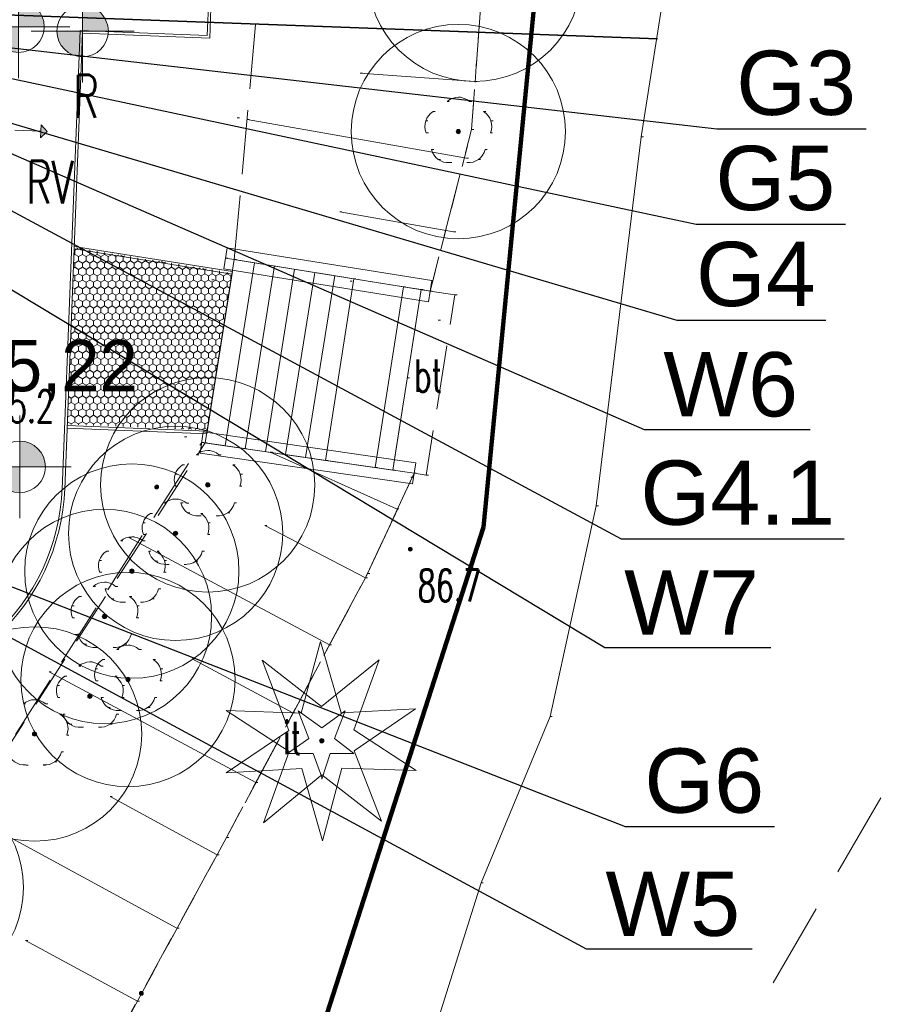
# Model space of a CAD drawing. Extents: x -134780 to 5540120, y 74663 to 5964901.
# Tile 53 of 84: x 5539601 to 5539621, y 5961313 to 5961336. Entities that reach past the tile are written whole.
import ezdxf
from ezdxf import colors
from ezdxf.entities.mleader import LeaderData, LeaderLine
from ezdxf.lldxf.tags import DXFTag
from ezdxf.math import Vec2, Vec3

# ---------------------------------------------------------------- set-up
doc = ezdxf.new("R2010")
doc.units = 0
doc.header["$MEASUREMENT"] = 0
doc.set_wipeout_variables(frame=1)
for name, pattern in [('L_0_03', [1, 0.5, -0.5]), ('L_0_05', [1.75, 1.25, -0.5]), ('L_0_06', [2, 1.5, -0.5]), ('L_0_0C', [3, 2, -1]), ('Wipeout_Contour', [1000, 0, -1000])]:
    doc.linetypes.add(name, pattern=pattern)
for name, color, linetype, lineweight in [('#opisy', 7, 'Continuous', 0), ('000_Inne__niezydentyfikowane__Nr_Pióra__7', 7, 'Continuous', 13), ('0_Nr_Pióra__7', 7, 'Continuous', 13), ('_gaz', 2, 'Continuous', 90), ('Arch drogi_Nr_Pióra__21', 7, 'Continuous', 9), ('Arch opisy_Nr_Pióra__80', 3, 'Continuous', 211), ('arch spadki_Nr_Pióra__21', 7, 'Continuous', 9), ('bt_Nr_Pióra__7', 7, 'Continuous', 13), ('drzewo_lisciaste_Nr_Pióra__7', 7, 'Continuous', 13), ('inny_obiekt_zagospodarowania_terenu_Atr17_Nr_Pióra__7', 7, 'Continuous', 13), ('inny_obiekt_zagospodarowania_terenu_Nr_Pióra__7', 7, 'Continuous', 13), ('INWENT RZĘDNE_Nr_Pióra__21', 7, 'Continuous', 9), ('KR_ObiektKarto_Nr_Pióra__7', 7, 'Continuous', 13), ('mapa', 7, 'Continuous', 13), ('mur_op_Nr_Pióra__7', 7, 'Continuous', 13), ('pikieta_naturalna_Atr2_Nr_Pióra__7', 7, 'Continuous', 13), ('pikieta_naturalna_Nr_Pióra__7', 7, 'Continuous', 13), ('przewod_gazowy_Nr_Pióra__7', 7, 'Continuous', 13), ('sch_Nr_Pióra__7', 7, 'Continuous', 13), ('skarpa_nieumocniona_Nr_Pióra__7', 7, 'Continuous', 13), ('skarpa_Nr_Pióra__7', 7, 'Continuous', 13), ('Zakres_Nr_Pióra__7', 7, 'Continuous', 13), ('zasuwa_lub_zawor_Nr_Pióra__7', 7, 'Continuous', 13)]:
    doc.layers.add(name, color=color, linetype=linetype, lineweight=lineweight)
for name, color, linetype, lineweight, true_color in [('209_oznaczenie_konturu_klasyfikacyjnego_Nr_Pióra__3', 7, 'Continuous', 18, 0xff6600), ('210_oznaczenie_konturu_uzytku_gruntowego_Nr_Pióra__3', 7, 'Continuous', 18, 0xff6600), ('arch wypelnienia_Nr_Pióra__22', 7, 'Continuous', 9, 0x7f7f7f), ('Arch zieleń_Nr_Pióra__4', 7, 'Continuous', 9, 0x029e21), ('OT_ZagospodarowanieTerenu_P_Nr_Pióra__96', 7, 'Continuous', 13, 0x00d59f)]:
    doc.layers.add(name, color=color, linetype=linetype, lineweight=lineweight, true_color=true_color)
for name, color, linetype in [('arch spadki', 7, 'Continuous'), ('INWENT RZĘDNE', 7, 'Continuous'), ('OT_ZagospodarowanieTerenu_P', 7, 'Continuous')]:
    doc.layers.add(name, color=color, linetype=linetype)
doc.styles.add('GENERATED_STYLE_1', font='txt')
doc.styles.add('GENERATED_STYLE_7', font='Simplex.shx', dxfattribs={"bigfont": 'BIGFONT.SHX'})
doc.styles.get("Standard").update_dxf_attribs({"font": 'txt', "bigfont": 'BIGFONT.SHX'})
tags = doc.linetypes.add('DASH', pattern=[15, 10, -5]).pattern_tags.tags
tags[6:7] = [DXFTag(74, 4), DXFTag(75, 0), DXFTag(340, '0'), DXFTag(46, 0.0), DXFTag(50, 0.0), DXFTag(44, 0.0), DXFTag(45, 0.0)]
tags[4:5] = [DXFTag(74, 4), DXFTag(75, 0), DXFTag(340, '0'), DXFTag(46, 0.0), DXFTag(50, 0.0), DXFTag(44, 0.0), DXFTag(45, 0.0)]
doc.linetypes.add('L_0_29_SHX', pattern='A,0,[1,Rusinowo ZAGOSPODAROWANIE1.Shx,S=5,R=0,X=0,Y=0],-5,0', length=5)

# ---------------------------------------------------------------- blocks, each defined once
blk = doc.blocks.new('Koty wysokościowe_26', base_point=(-111796, 110059))
at = {"layer": 'INWENT RZĘDNE_Nr_Pióra__21', "linetype": 'Continuous'}
for points in [[(-111796, 110059), (-111196, 110059), (-111242, 110289), (-111372, 110484), (-111567, 110614), (-111796, 110659)], [(-111796, 110059), (-112396, 110059), (-112351, 109830), (-112221, 109635), (-112026, 109505), (-111796, 109459)]]:
    blk.add_hatch(color=256, dxfattribs=at).paths.add_polyline_path(points, flags=0)
for p, q in [((-111796, 108859), (-111796, 111259)), ((-112996, 110059), (-110596, 110059))]:
    blk.add_line(p, q, dxfattribs=at)
blk.add_circle((-111796, 110059), 600, dxfattribs=at)
at = {"layer": 'INWENT RZĘDNE_Nr_Pióra__21', "insert": (-110596, 111259), "char_height": 1200, "attachment_point": 7, "style": 'GENERATED_STYLE_1'}
blk.add_mtext('{85,19}', dxfattribs=at)
blk = doc.blocks.new('Koty wysokościowe_25', base_point=(-113264, 99896))
at = {"layer": 'INWENT RZĘDNE_Nr_Pióra__21', "linetype": 'Continuous'}
for points in [[(-113264, 99896), (-112664, 99896), (-112710, 100126), (-112840, 100321), (-113035, 100451), (-113264, 100496)], [(-113264, 99896), (-113864, 99896), (-113818, 99667), (-113688, 99472), (-113494, 99342), (-113264, 99296)]]:
    blk.add_hatch(color=256, dxfattribs=at).paths.add_polyline_path(points, flags=0)
for p, q in [((-113264, 98696), (-113264, 101096)), ((-114464, 99896), (-112064, 99896))]:
    blk.add_line(p, q, dxfattribs=at)
blk.add_circle((-113264, 99896), 600, dxfattribs=at)
at = {"layer": 'INWENT RZĘDNE_Nr_Pióra__21', "insert": (-114527, 101435), "char_height": 1200, "attachment_point": 7, "style": 'GENERATED_STYLE_1'}
blk.add_mtext('{85,22}', dxfattribs=at)
blk = doc.blocks.new('Koty wysokościowe_24', base_point=(-113294, 110163))
at = {"layer": 'INWENT RZĘDNE_Nr_Pióra__21', "linetype": 'Continuous'}
for points in [[(-113294, 110163), (-112694, 110163), (-112739, 110392), (-112869, 110587), (-113064, 110717), (-113294, 110763)], [(-113294, 110163), (-113894, 110163), (-113848, 109933), (-113718, 109738), (-113523, 109608), (-113294, 109563)]]:
    blk.add_hatch(color=256, dxfattribs=at).paths.add_polyline_path(points, flags=0)
for p, q in [((-113294, 108963), (-113294, 111363)), ((-114494, 110163), (-112094, 110163))]:
    blk.add_line(p, q, dxfattribs=at)
blk.add_circle((-113294, 110163), 600, dxfattribs=at)
at = {"layer": 'INWENT RZĘDNE_Nr_Pióra__21', "insert": (-114288, 111363), "char_height": 1200, "attachment_point": 7, "style": 'GENERATED_STYLE_1'}
blk.add_mtext('{85,22}', dxfattribs=at)
blk = doc.blocks.new('Linia_8', base_point=(-113377, 107747))
at = {"layer": 'arch spadki_Nr_Pióra__21', "linetype": 'Continuous'}
blk.add_hatch(color=256, dxfattribs=at).paths.add_polyline_path([(-112622, 107717), (-112777, 107573), (-112766, 107873)], flags=0)
for p, q in [((-113377, 107747), (-112772, 107723)), ((-112777, 107573), (-112766, 107873)), ((-112622, 107717), (-112777, 107573)), ((-112622, 107717), (-112766, 107873))]:
    blk.add_line(p, q, dxfattribs=at)
blk = doc.blocks.new('mapa')
at = {"layer": 'arch wypelnienia_Nr_Pióra__22', "linetype": 'Continuous'}
h = blk.add_hatch(dxfattribs=at)
h.set_pattern_fill('Hexagonal', color=252, scale=0.001, style=0, pattern_type=2)
h.set_pattern_definition([(90, (5539713.8376, 5961225.37486), (-0.17320508, 0), [0.1, -0.2]), (90, (5539713.751, 5961225.52486), (-0.17320508, 0), [0.1, -0.2]), (150, (5539713.8376, 5961225.47486), (0.08660254, 0.15), [0.1, -0.2]), (150, (5539713.66439, 5961225.47486), (0.08660254, 0.15), [0.1, -0.2]), (210, (5539713.8376, 5961225.37486), (-0.08660254, 0.15), [0.1, -0.2]), (210, (5539713.66439, 5961225.37486), (-0.08660254, 0.15), [0.1, -0.2])])
h.paths.add_polyline_path([(5539605.532, 5961329.796), (5539601.844, 5961330.384), (5539601.683, 5961326.263), (5539604.949, 5961326.135)], flags=0)
at = {"layer": 'drzewo_lisciaste_Nr_Pióra__7', "linetype": 'Continuous'}
for points in [[(5539610.81, 5961333.04, 1), (5539610.81, 5961333.14, 1)], [(5539604.96, 5961324.8, 1), (5539604.96, 5961324.9, 1)], [(5539604.21, 5961323.67, 1), (5539604.21, 5961323.77, 1)], [(5539603.19, 5961322.79, 1), (5539603.19, 5961322.89, 1)], [(5539602.55, 5961321.73, 1), (5539602.55, 5961321.83, 1)], [(5539603.1, 5961320.26, 1), (5539603.1, 5961320.36, 1)], [(5539602.21, 5961319.87, 1), (5539602.21, 5961319.97, 1)], [(5539600.92, 5961318.99, 1), (5539600.92, 5961319.09, 1)]]:
    blk.add_hatch(color=252, dxfattribs=at).paths.add_polyline_path(points, flags=0)
at = {"layer": 'pikieta_naturalna_Nr_Pióra__7', "linetype": 'Continuous'}
for points in [[(5539603.77, 5961324.755, 1), (5539603.77, 5961324.845, 1)], [(5539609.69, 5961323.305, 1), (5539609.69, 5961323.395, 1)], [(5539603.41, 5961312.945, 1), (5539603.41, 5961313.035, 1)]]:
    blk.add_hatch(color=252, dxfattribs=at).paths.add_polyline_path(points, flags=0)
at = {"layer": '000_Inne__niezydentyfikowane__Nr_Pióra__7', "color": 252, "linetype": 'Continuous', "flags": 128}
for points in [[(5539611.2, 5961334.26), (5539608.52, 5961334.45)], [(5539611, 5961332.47), (5539605.88, 5961333.37)], [(5539610.7, 5961330.75), (5539608.04, 5961331.22)], [(5539609.37, 5961324.29), (5539606.42, 5961325.61)], [(5539608.64, 5961322.68), (5539606.29, 5961323.9)], [(5539607.8, 5961321.12), (5539603.12, 5961323.62)], [(5539606.08, 5961317.91), (5539601.26, 5961320.49)], [(5539605.18, 5961316.22), (5539602.68, 5961317.58)], [(5539604.24, 5961314.51), (5539599.07, 5961317.32)], [(5539603.32, 5961312.81), (5539600.71, 5961314.22)]]:
    blk.add_lwpolyline(points, dxfattribs=at)
at = {"layer": '0_Nr_Pióra__7', "color": 252, "linetype": 'Continuous'}
for p, q in [((5539608.52, 5961334.45), (5539608.57, 5961334.45)), ((5539611.2, 5961334.26), (5539611.25, 5961334.26)), ((5539610.549, 5961333.793), (5539610.599, 5961333.793)), ((5539610.81, 5961333.89), (5539610.86, 5961333.89)), ((5539611.071, 5961333.793), (5539611.121, 5961333.793)), ((5539610.222, 5961333.556), (5539610.272, 5961333.556)), ((5539611.398, 5961333.556), (5539611.448, 5961333.556)), ((5539605.65, 5961333.41), (5539605.7, 5961333.41)), ((5539605.88, 5961333.37), (5539605.93, 5961333.37)), ((5539610.05, 5961333.338), (5539610.1, 5961333.338)), ((5539611.57, 5961333.338), (5539611.62, 5961333.338)), ((5539610.061, 5961333.061), (5539610.111, 5961333.061)), ((5539610.81, 5961333.09), (5539610.86, 5961333.09)), ((5539611.12, 5961333.14), (5539611.17, 5961333.14)), ((5539611.559, 5961333.061), (5539611.609, 5961333.061)), ((5539615.08, 5961332.97), (5539615.13, 5961332.97)), ((5539610.186, 5961332.675), (5539610.236, 5961332.675)), ((5539611.434, 5961332.675), (5539611.484, 5961332.675)), ((5539610.34, 5961332.442), (5539610.39, 5961332.442)), ((5539610.609, 5961332.367), (5539610.659, 5961332.367)), ((5539611, 5961332.47), (5539611.05, 5961332.47)), ((5539611.011, 5961332.367), (5539611.061, 5961332.367)), ((5539611.28, 5961332.442), (5539611.33, 5961332.442)), ((5539608.04, 5961331.22), (5539608.09, 5961331.22)), ((5539610.7, 5961330.75), (5539610.75, 5961330.75)), ((5539605.378, 5961330.135), (5539605.428, 5961330.135)), ((5539605.581, 5961330.108), (5539605.631, 5961330.108)), ((5539605.06, 5961329.63), (5539605.11, 5961329.63)), ((5539608.285, 5961329.605), (5539608.335, 5961329.605)), ((5539608.37, 5961329.66), (5539608.42, 5961329.66)), ((5539609.53, 5961329.47), (5539609.58, 5961329.47)), ((5539609.941, 5961329.407), (5539609.991, 5961329.407)), ((5539610.151, 5961329.37), (5539610.201, 5961329.37)), ((5539610.73, 5961329.28), (5539610.78, 5961329.28)), ((5539610.34, 5961328.69), (5539610.39, 5961328.69)), ((5539609.618, 5961327.35), (5539609.668, 5961327.35)), ((5539609.618, 5961327.35), (5539609.668, 5961327.35)), ((5539604.42, 5961325.97), (5539604.47, 5961325.97)), ((5539604.82, 5961325.84), (5539604.87, 5961325.84)), ((5539604.9, 5961325.83), (5539604.95, 5961325.83)), ((5539604.96, 5961325.65), (5539605.01, 5961325.65)), ((5539604.699, 5961325.553), (5539604.749, 5961325.553)), ((5539605.221, 5961325.553), (5539605.271, 5961325.553)), ((5539606.42, 5961325.61), (5539606.47, 5961325.61)), ((5539607.71, 5961325.42), (5539607.76, 5961325.42)), ((5539604.372, 5961325.316), (5539604.422, 5961325.316)), ((5539605.548, 5961325.316), (5539605.598, 5961325.316)), ((5539608.869, 5961325.253), (5539608.919, 5961325.253)), ((5539609.279, 5961325.193), (5539609.329, 5961325.193)), ((5539604.2, 5961325.098), (5539604.25, 5961325.098)), ((5539605.72, 5961325.098), (5539605.77, 5961325.098)), ((5539609.7, 5961325.03), (5539609.75, 5961325.03)), ((5539609.779, 5961325.121), (5539609.829, 5961325.121)), ((5539610.06, 5961325.08), (5539610.11, 5961325.08)), ((5539603.77, 5961324.8), (5539603.82, 5961324.8)), ((5539604.211, 5961324.821), (5539604.261, 5961324.821)), ((5539604.96, 5961324.85), (5539605.01, 5961324.85)), ((5539605.709, 5961324.821), (5539605.759, 5961324.821)), ((5539604.21, 5961324.52), (5539604.26, 5961324.52)), ((5539603.949, 5961324.423), (5539603.999, 5961324.423)), ((5539604.336, 5961324.435), (5539604.386, 5961324.435)), ((5539604.471, 5961324.423), (5539604.521, 5961324.423)), ((5539605.584, 5961324.435), (5539605.634, 5961324.435)), ((5539609.37, 5961324.29), (5539609.42, 5961324.29)), ((5539614.03, 5961324.36), (5539614.08, 5961324.36)), ((5539603.622, 5961324.186), (5539603.672, 5961324.186)), ((5539604.49, 5961324.202), (5539604.54, 5961324.202)), ((5539604.759, 5961324.127), (5539604.809, 5961324.127)), ((5539604.798, 5961324.186), (5539604.848, 5961324.186)), ((5539605.161, 5961324.127), (5539605.211, 5961324.127)), ((5539605.43, 5961324.202), (5539605.48, 5961324.202)), ((5539603.45, 5961323.968), (5539603.5, 5961323.968)), ((5539604.97, 5961323.968), (5539605.02, 5961323.968)), ((5539606.29, 5961323.9), (5539606.34, 5961323.9)), ((5539603.12, 5961323.62), (5539603.17, 5961323.62)), ((5539603.19, 5961323.64), (5539603.24, 5961323.64)), ((5539603.461, 5961323.691), (5539603.511, 5961323.691)), ((5539604.21, 5961323.72), (5539604.26, 5961323.72)), ((5539604.959, 5961323.691), (5539605.009, 5961323.691)), ((5539602.929, 5961323.543), (5539602.979, 5961323.543)), ((5539603.451, 5961323.543), (5539603.501, 5961323.543)), ((5539609.69, 5961323.35), (5539609.74, 5961323.35)), ((5539602.602, 5961323.306), (5539602.652, 5961323.306)), ((5539603.586, 5961323.305), (5539603.636, 5961323.305)), ((5539603.778, 5961323.306), (5539603.828, 5961323.306)), ((5539604.834, 5961323.305), (5539604.884, 5961323.305)), ((5539602.43, 5961323.088), (5539602.48, 5961323.088)), ((5539603.74, 5961323.072), (5539603.79, 5961323.072)), ((5539603.95, 5961323.088), (5539604, 5961323.088)), ((5539604.009, 5961322.997), (5539604.059, 5961322.997)), ((5539604.411, 5961322.997), (5539604.461, 5961322.997)), ((5539604.68, 5961323.072), (5539604.73, 5961323.072)), ((5539602.441, 5961322.811), (5539602.491, 5961322.811)), ((5539603.19, 5961322.84), (5539603.24, 5961322.84)), ((5539603.939, 5961322.811), (5539603.989, 5961322.811)), ((5539608.64, 5961322.68), (5539608.69, 5961322.68)), ((5539608.69, 5961322.78), (5539608.74, 5961322.78)), ((5539602.289, 5961322.483), (5539602.339, 5961322.483)), ((5539602.55, 5961322.58), (5539602.6, 5961322.58)), ((5539602.811, 5961322.483), (5539602.861, 5961322.483)), ((5539601.962, 5961322.246), (5539602.012, 5961322.246)), ((5539602.566, 5961322.425), (5539602.616, 5961322.425)), ((5539603.138, 5961322.246), (5539603.188, 5961322.246)), ((5539603.814, 5961322.425), (5539603.864, 5961322.425)), ((5539601.79, 5961322.028), (5539601.84, 5961322.028)), ((5539602.72, 5961322.192), (5539602.77, 5961322.192)), ((5539602.989, 5961322.117), (5539603.039, 5961322.117)), ((5539603.31, 5961322.028), (5539603.36, 5961322.028)), ((5539603.391, 5961322.117), (5539603.441, 5961322.117)), ((5539603.66, 5961322.192), (5539603.71, 5961322.192)), ((5539601.801, 5961321.751), (5539601.851, 5961321.751)), ((5539602.55, 5961321.78), (5539602.6, 5961321.78)), ((5539603.299, 5961321.751), (5539603.349, 5961321.751)), ((5539601.86, 5961321.36), (5539601.91, 5961321.36)), ((5539601.926, 5961321.365), (5539601.976, 5961321.365)), ((5539603.174, 5961321.365), (5539603.224, 5961321.365)), ((5539602.08, 5961321.132), (5539602.13, 5961321.132)), ((5539602.349, 5961321.057), (5539602.399, 5961321.057)), ((5539602.751, 5961321.057), (5539602.801, 5961321.057)), ((5539603.02, 5961321.132), (5539603.07, 5961321.132)), ((5539603.1, 5961321.11), (5539603.15, 5961321.11)), ((5539607.8, 5961321.12), (5539607.85, 5961321.12)), ((5539602.839, 5961321.013), (5539602.889, 5961321.013)), ((5539603.361, 5961321.013), (5539603.411, 5961321.013)), ((5539601.949, 5961320.623), (5539601.999, 5961320.623)), ((5539602.21, 5961320.72), (5539602.26, 5961320.72)), ((5539602.471, 5961320.623), (5539602.521, 5961320.623)), ((5539602.512, 5961320.776), (5539602.562, 5961320.776)), ((5539603.688, 5961320.776), (5539603.738, 5961320.776)), ((5539604.6, 5961320.79), (5539604.65, 5961320.79)), ((5539601.26, 5961320.49), (5539601.31, 5961320.49)), ((5539601.622, 5961320.386), (5539601.672, 5961320.386)), ((5539602.34, 5961320.558), (5539602.39, 5961320.558)), ((5539602.798, 5961320.386), (5539602.848, 5961320.386)), ((5539603.86, 5961320.558), (5539603.91, 5961320.558)), ((5539601.45, 5961320.168), (5539601.5, 5961320.168)), ((5539602.351, 5961320.281), (5539602.401, 5961320.281)), ((5539602.97, 5961320.168), (5539603.02, 5961320.168)), ((5539603.1, 5961320.31), (5539603.15, 5961320.31)), ((5539603.849, 5961320.281), (5539603.899, 5961320.281)), ((5539602.21, 5961319.92), (5539602.26, 5961319.92)), ((5539600.659, 5961319.743), (5539600.709, 5961319.743)), ((5539600.92, 5961319.84), (5539600.97, 5961319.84)), ((5539601.181, 5961319.743), (5539601.231, 5961319.743)), ((5539601.461, 5961319.891), (5539601.511, 5961319.891)), ((5539602.476, 5961319.895), (5539602.526, 5961319.895)), ((5539602.959, 5961319.891), (5539603.009, 5961319.891)), ((5539603.724, 5961319.895), (5539603.774, 5961319.895)), ((5539601.508, 5961319.506), (5539601.558, 5961319.506)), ((5539601.586, 5961319.505), (5539601.636, 5961319.505)), ((5539602.63, 5961319.662), (5539602.68, 5961319.662)), ((5539602.834, 5961319.505), (5539602.884, 5961319.505)), ((5539602.899, 5961319.587), (5539602.949, 5961319.587)), ((5539603.301, 5961319.587), (5539603.351, 5961319.587)), ((5539603.57, 5961319.662), (5539603.62, 5961319.662)), ((5539612.95, 5961319.45), (5539613, 5961319.45)), ((5539601.68, 5961319.288), (5539601.73, 5961319.288)), ((5539601.74, 5961319.272), (5539601.79, 5961319.272)), ((5539602.68, 5961319.272), (5539602.73, 5961319.272)), ((5539600.92, 5961319.04), (5539600.97, 5961319.04)), ((5539601.669, 5961319.011), (5539601.719, 5961319.011)), ((5539602.009, 5961319.197), (5539602.059, 5961319.197)), ((5539602.411, 5961319.197), (5539602.461, 5961319.197)), ((5539601.544, 5961318.625), (5539601.594, 5961318.625)), ((5539600.719, 5961318.317), (5539600.769, 5961318.317)), ((5539601.121, 5961318.317), (5539601.171, 5961318.317)), ((5539601.39, 5961318.392), (5539601.44, 5961318.392)), ((5539606.08, 5961317.91), (5539606.13, 5961317.91)), ((5539602.68, 5961317.58), (5539602.73, 5961317.58)), ((5539605.4, 5961316.63), (5539605.45, 5961316.63)), ((5539605.18, 5961316.22), (5539605.23, 5961316.22)), ((5539611.34, 5961315.57), (5539611.39, 5961315.57)), ((5539604.24, 5961314.51), (5539604.29, 5961314.51)), ((5539600.71, 5961314.22), (5539600.76, 5961314.22)), ((5539603.32, 5961312.81), (5539603.37, 5961312.81)), ((5539603.41, 5961312.99), (5539603.46, 5961312.99))]:
    blk.add_line(p, q, dxfattribs=at)
at = {"layer": 'Arch drogi_Nr_Pióra__21', "linetype": 'Continuous'}
for p, q in [((5539605.007, 5961335.273), (5539605.313, 5961343.107)), ((5539605.007, 5961335.273), (5539605.313, 5961343.107)), ((5539604.95, 5961335.335), (5539605.028, 5961337.334)), ((5539601.982, 5961335.451), (5539601.563, 5961324.749)), ((5539602.039, 5961335.389), (5539601.623, 5961324.747)), ((5539601.982, 5961335.451), (5539604.95, 5961335.335)), ((5539602.039, 5961335.389), (5539605.007, 5961335.273)), ((5539604.938, 5961326.045), (5539605.54, 5961329.826))]:
    blk.add_line(p, q, dxfattribs=at)
at = {"layer": 'Arch drogi_Nr_Pióra__21', "color": 252, "linetype": 'Continuous'}
for p, q in [((5539605.53, 5961329.766), (5539601.843, 5961330.354)), ((5539605.54, 5961329.826), (5539601.845, 5961330.414)), ((5539604.938, 5961326.045), (5539601.679, 5961326.173)), ((5539604.947, 5961326.105), (5539601.682, 5961326.233))]:
    blk.add_line(p, q, dxfattribs=at)
at = {"layer": 'Arch drogi_Nr_Pióra__21', "linetype": 'Continuous'}
for radius in [5, 4.94]:
    blk.add_arc((5539596.628, 5961324.972), radius, 267.7616, 357.7616, dxfattribs=at)
at = {"layer": 'Arch opisy_Nr_Pióra__80', "linetype": 'DASH', "ltscale": 0.2}
blk.add_line((5539614.259, 5961353.44), (5539611.398, 5961323.861), dxfattribs=at)
at = {"layer": 'Arch zieleń_Nr_Pióra__4', "color": 252, "linetype": 'Continuous'}
for centre in [(5539611.19, 5961336.76), (5539610.81, 5961333.09), (5539604.96, 5961324.85), (5539604.21, 5961323.72), (5539603.19, 5961322.84), (5539602.55, 5961321.78), (5539603.1, 5961320.31), (5539600.92, 5961319.04), (5539598.16, 5961315.46)]:
    blk.add_circle(centre, 2.5, dxfattribs=at)
at = {"layer": 'bt_Nr_Pióra__7', "color": 252, "linetype": 'L_0_06', "flags": 128}
blk.add_lwpolyline([(5539609.941, 5961329.407), (5539610.151, 5961329.37), (5539610.73, 5961329.28), (5539610.06, 5961325.08), (5539609.779, 5961325.121), (5539609.279, 5961325.193)], close=True, dxfattribs=at)
at = {"layer": 'drzewo_lisciaste_Nr_Pióra__7', "color": 252, "linetype": 'Continuous'}
for centre in [(5539610.81, 5961333.09), (5539604.96, 5961324.85), (5539604.21, 5961323.72), (5539603.19, 5961322.84), (5539602.55, 5961321.78), (5539603.1, 5961320.31), (5539602.21, 5961319.92), (5539600.92, 5961319.04)]:
    blk.add_circle(centre, 0.05, dxfattribs=at)
for centre, start, end in [((5539610.81, 5961333.49), 49.272, 130.728), ((5539610.43, 5961333.214), 121.308, 202.548), ((5539611.19, 5961333.214), 337.452, 58.692), ((5539610.575, 5961332.766), 193.221, 274.871), ((5539611.045, 5961332.766), 265.129, 346.779), ((5539604.96, 5961325.25), 49.272, 130.728), ((5539604.58, 5961324.974), 121.308, 202.548), ((5539605.34, 5961324.974), 337.452, 58.692), ((5539604.21, 5961324.12), 49.272, 130.728), ((5539604.725, 5961324.526), 193.221, 274.871), ((5539605.195, 5961324.526), 265.129, 346.779), ((5539603.83, 5961323.844), 121.308, 202.548), ((5539604.59, 5961323.844), 337.452, 58.692), ((5539603.19, 5961323.24), 49.272, 130.728), ((5539602.81, 5961322.964), 121.308, 202.548), ((5539603.975, 5961323.396), 193.221, 274.871), ((5539603.57, 5961322.964), 337.452, 58.692), ((5539604.445, 5961323.396), 265.129, 346.779), ((5539602.55, 5961322.18), 49.272, 130.728), ((5539602.17, 5961321.904), 121.308, 202.548), ((5539602.955, 5961322.516), 193.221, 274.871), ((5539602.93, 5961321.904), 337.452, 58.692), ((5539603.425, 5961322.516), 265.129, 346.779), ((5539602.315, 5961321.456), 193.221, 274.871), ((5539602.785, 5961321.456), 265.129, 346.779), ((5539603.1, 5961320.71), 49.272, 130.728), ((5539602.21, 5961320.32), 49.272, 130.728), ((5539602.72, 5961320.434), 121.308, 202.548), ((5539603.48, 5961320.434), 337.452, 58.692), ((5539601.83, 5961320.044), 121.308, 202.548), ((5539602.59, 5961320.044), 337.452, 58.692), ((5539600.92, 5961319.44), 49.272, 130.728), ((5539602.865, 5961319.986), 193.221, 274.871), ((5539603.335, 5961319.986), 265.129, 346.779), ((5539601.3, 5961319.164), 337.452, 58.692), ((5539601.975, 5961319.596), 193.221, 274.871), ((5539602.445, 5961319.596), 265.129, 346.779), ((5539600.685, 5961318.716), 193.221, 274.871), ((5539601.155, 5961318.716), 265.129, 346.779)]:
    blk.add_arc(centre, 0.4, start, end, dxfattribs=at)
at = {"layer": 'inny_obiekt_zagospodarowania_terenu_Nr_Pióra__7', "color": 252, "linetype": 'L_0_03', "flags": 128}
blk.add_lwpolyline([(5539610.151, 5961329.37), (5539611.12, 5961333.14), (5539611.64, 5961340.27), (5539612.48, 5961350.68), (5539612.95, 5961360.38), (5539613.33, 5961365.93)], dxfattribs=at)
at = {"layer": 'KR_ObiektKarto_Nr_Pióra__7', "color": 252, "linetype": 'Continuous', "flags": 128}
for points in [[(5539606.05, 5961330.032), (5539605.365, 5961325.762)], [(5539606.519, 5961329.957), (5539605.835, 5961325.694)], [(5539606.988, 5961329.882), (5539606.305, 5961325.625)], [(5539607.457, 5961329.807), (5539606.775, 5961325.556)], [(5539607.926, 5961329.731), (5539607.245, 5961325.488)]]:
    blk.add_lwpolyline(points, dxfattribs=at)
at = {"layer": 'mur_op_Nr_Pióra__7', "color": 252, "linetype": 'Continuous'}
for p, q in [((5539610.191, 5961329.617), (5539605.418, 5961330.382)), ((5539610.111, 5961329.123), (5539605.338, 5961329.888)), ((5539609.815, 5961325.368), (5539604.856, 5961326.087)), ((5539609.743, 5961324.873), (5539604.784, 5961325.593))]:
    blk.add_line(p, q, dxfattribs=at)
at = {"layer": 'mur_op_Nr_Pióra__7', "color": 252, "linetype": 'L_0_29_SHX'}
for p, q in [((5539610.151, 5961329.37), (5539605.378, 5961330.135)), ((5539609.779, 5961325.121), (5539604.82, 5961325.84))]:
    blk.add_line(p, q, dxfattribs=at)
at = {"layer": 'mur_op_Nr_Pióra__7', "color": 252, "linetype": 'Continuous', "flags": 128}
for points in [[(5539605.418, 5961330.382), (5539605.338, 5961329.888)], [(5539610.191, 5961329.617), (5539610.111, 5961329.123)], [(5539604.856, 5961326.087), (5539604.784, 5961325.593)], [(5539609.815, 5961325.368), (5539609.743, 5961324.873)]]:
    blk.add_lwpolyline(points, dxfattribs=at)
at = {"layer": 'pikieta_naturalna_Nr_Pióra__7', "color": 252, "linetype": 'Continuous'}
for centre in [(5539603.77, 5961324.8), (5539609.69, 5961323.35), (5539603.41, 5961312.99)]:
    blk.add_circle(centre, 0.045, dxfattribs=at)
at = {"layer": 'sch_Nr_Pióra__7', "color": 252, "linetype": 'Continuous', "flags": 128}
for points in [[(5539605.581, 5961330.108), (5539608.37, 5961329.66), (5539607.71, 5961325.42), (5539604.9, 5961325.83)], [(5539608.37, 5961329.66), (5539609.53, 5961329.47), (5539608.869, 5961325.253), (5539607.71, 5961325.42)], [(5539609.941, 5961329.407), (5539609.279, 5961325.193), (5539608.869, 5961325.253), (5539609.53, 5961329.47)]]:
    blk.add_lwpolyline(points, close=True, dxfattribs=at)
at = {"layer": 'skarpa_nieumocniona_Nr_Pióra__7', "color": 252, "linetype": 'L_0_06', "flags": 128}
blk.add_lwpolyline([(5539605.581, 5961330.108), (5539606.21, 5961337.04), (5539607.5, 5961346.46), (5539608.69, 5961355.58), (5539609.63, 5961362.19), (5539610.3, 5961368.66), (5539612.89, 5961368.52), (5539613.33, 5961365.93), (5539612.95, 5961360.38), (5539612.48, 5961350.68), (5539611.64, 5961340.27), (5539611.12, 5961333.14), (5539610.151, 5961329.37)], close=True, dxfattribs=at)
at = {"layer": 'arch spadki', "color": 252, "linetype": 'Continuous', "xscale": 0.001, "yscale": 0.001, "zscale": 0.001}
blk.add_blockref('Linia_8', (5539600.461, 5961333.122), dxfattribs=at)
at = {"layer": 'INWENT RZĘDNE', "color": 252, "xscale": 0.001, "yscale": 0.001, "zscale": 0.001}
for name, p in [('Koty wysokościowe_24', (5539600.544, 5961335.537)), ('Koty wysokościowe_26', (5539602.041, 5961335.434)), ('Koty wysokościowe_25', (5539600.573, 5961325.271))]:
    blk.add_blockref(name, p, dxfattribs=at)
at = {"layer": '209_oznaczenie_konturu_klasyfikacyjnego_Nr_Pióra__3', "color": 252, "linetype": 'Continuous', "insert": (5539600.726, 5961332.411), "char_height": 1, "attachment_point": 1, "style": 'GENERATED_STYLE_7'}
blk.add_mtext('{\\W0.660000x;RV}', dxfattribs=at)
at = {"layer": '210_oznaczenie_konturu_uzytku_gruntowego_Nr_Pióra__3', "color": 252, "linetype": 'Continuous', "insert": (5539601.826, 5961334.411), "char_height": 1, "attachment_point": 1, "style": 'GENERATED_STYLE_7'}
blk.add_mtext('{\\W0.660000x;R}', dxfattribs=at)
at = {"layer": 'bt_Nr_Pióra__7', "color": 252, "linetype": 'Continuous', "insert": (5539609.78, 5961327.773), "char_height": 0.75, "attachment_point": 1, "style": 'GENERATED_STYLE_7'}
blk.add_mtext('{\\W0.660000x;bt}', dxfattribs=at)
at = {"layer": 'pikieta_naturalna_Atr2_Nr_Pióra__7', "color": 252, "linetype": 'Continuous', "char_height": 0.75, "attachment_point": 1, "style": 'GENERATED_STYLE_7'}
for s, insert in [('{\\W0.660000x;85.2}', (5539599.889, 5961327.058)), ('{\\W0.660000x;86.7}', (5539609.859, 5961322.878))]:
    blk.add_mtext(s, dxfattribs=dict(at, insert=insert))
at = {"color": 252, "linetype": 'Wipeout_Contour', "lineweight": 0, "ltscale": 1555929.677534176}
blk.add_wipeout([(5539607.621, 5961318.034), (5539607.621, 5961317.984), (5539607.821, 5961318.584), (5539608.371, 5961318.584), (5539607.921, 5961318.934), (5539608.171, 5961319.584), (5539607.621, 5961319.184), (5539607.071, 5961319.584), (5539607.321, 5961318.934), (5539606.821, 5961318.584), (5539607.421, 5961318.584)], dxfattribs=at).dxf.layer = 'OT_ZagospodarowanieTerenu_P'
at = {"layer": 'OT_ZagospodarowanieTerenu_P_Nr_Pióra__96', "linetype": 'Continuous'}
blk.add_hatch(color=252, dxfattribs=at).paths.add_polyline_path([(5539607.621, 5961318.834, 1), (5539607.621, 5961318.934, 1)], flags=0)
at = {"layer": '000_Inne__niezydentyfikowane__Nr_Pióra__7', "color": 252, "linetype": 'Continuous', "flags": 128}
blk.add_lwpolyline([(5539606.95, 5961319.53), (5539604.6, 5961320.79)], dxfattribs=at)
at = {"layer": '0_Nr_Pióra__7', "color": 252, "linetype": 'Continuous'}
blk.add_line((5539606.95, 5961319.53), (5539607, 5961319.53), dxfattribs=at)
at = {"layer": 'Arch opisy_Nr_Pióra__80', "linetype": 'DASH', "ltscale": 0.2}
blk.add_line((5539611.398, 5961323.861), (5539606.798, 5961309.584), dxfattribs=at)
at = {"layer": 'Arch zieleń_Nr_Pióra__4', "color": 252, "linetype": 'Continuous'}
for p, q in [((5539607.143, 5961319.524), (5539607.594, 5961321.199)), ((5539608.077, 5961319.533), (5539607.594, 5961321.199)), ((5539607.612, 5961319.68), (5539606.23, 5961320.764)), ((5539606.856, 5961319.124), (5539606.23, 5961320.764)), ((5539607.612, 5961319.68), (5539608.964, 5961320.767)), ((5539608.372, 5961319.136), (5539608.964, 5961320.767)), ((5539607.143, 5961319.524), (5539605.387, 5961319.585)), ((5539606.86, 5961318.63), (5539605.387, 5961319.585)), ((5539608.077, 5961319.533), (5539609.809, 5961319.627)), ((5539608.377, 5961318.647), (5539609.809, 5961319.627)), ((5539606.856, 5961319.124), (5539605.393, 5961318.138)), ((5539608.372, 5961319.136), (5539609.826, 5961318.191)), ((5539606.86, 5961318.63), (5539606.259, 5961316.97)), ((5539608.377, 5961318.647), (5539609.016, 5961317.011)), ((5539607.154, 5961318.233), (5539605.393, 5961318.138)), ((5539607.626, 5961318.086), (5539606.259, 5961316.97)), ((5539607.154, 5961318.233), (5539607.643, 5961316.546)), ((5539607.626, 5961318.086), (5539609.016, 5961317.011)), ((5539608.092, 5961318.244), (5539607.643, 5961316.546)), ((5539608.092, 5961318.244), (5539609.826, 5961318.191))]:
    blk.add_line(p, q, dxfattribs=at)
at = {"layer": 'inny_obiekt_zagospodarowania_terenu_Nr_Pióra__7', "color": 252, "linetype": 'L_0_03', "flags": 128}
blk.add_lwpolyline([(5539601.53, 5961309.53), (5539605.4, 5961316.63), (5539608.69, 5961322.78), (5539609.779, 5961325.121)], dxfattribs=at)
at = {"layer": 'OT_ZagospodarowanieTerenu_P_Nr_Pióra__96', "color": 252, "linetype": 'Continuous'}
blk.add_line((5539607.621, 5961318.884), (5539607.671, 5961318.884), dxfattribs=at)
at = {"layer": 'OT_ZagospodarowanieTerenu_P_Nr_Pióra__96', "color": 252, "linetype": 'Continuous', "flags": 128}
for points in [[(5539607.621, 5961318.034), (5539607.621, 5961317.984), (5539607.821, 5961318.584), (5539608.371, 5961318.584), (5539607.921, 5961318.934), (5539608.171, 5961319.584), (5539607.621, 5961319.184), (5539607.071, 5961319.584), (5539607.321, 5961318.934), (5539606.821, 5961318.584), (5539607.421, 5961318.584)], [(5539607.621, 5961318.034), (5539607.421, 5961318.584), (5539606.821, 5961318.584), (5539607.321, 5961318.934), (5539607.071, 5961319.584), (5539607.621, 5961319.184), (5539608.171, 5961319.584), (5539607.921, 5961318.934), (5539608.371, 5961318.584), (5539607.821, 5961318.584), (5539607.621, 5961317.984)]]:
    blk.add_lwpolyline(points, close=True, dxfattribs=at)
at = {"layer": 'OT_ZagospodarowanieTerenu_P_Nr_Pióra__96', "color": 252, "linetype": 'Continuous'}
blk.add_circle((5539607.621, 5961318.884), 0.05, dxfattribs=at)
at = {"layer": 'przewod_gazowy_Nr_Pióra__7', "color": 252, "linetype": 'Continuous', "flags": 128}
blk.add_lwpolyline([(5539617.02, 5961366.51), (5539616.75, 5961352.18), (5539616.46, 5961345.05), (5539616.15, 5961339.78), (5539615.08, 5961332.97), (5539614.03, 5961324.36), (5539612.95, 5961319.45), (5539611.34, 5961315.57), (5539610, 5961311.3), (5539606.64, 5961302.59), (5539602.88, 5961293.99), (5539600.8, 5961289.38), (5539599.49, 5961285.15), (5539600.01, 5961280.28), (5539600.18, 5961274.27), (5539600.25, 5961266.4), (5539600.19, 5961256.71), (5539600.12, 5961251.91)], dxfattribs=at)
at = {"layer": 'skarpa_nieumocniona_Nr_Pióra__7', "color": 252, "linetype": 'L_0_06', "flags": 128}
blk.add_lwpolyline([(5539612.44, 5961216.99), (5539610.06, 5961218.31), (5539602.52, 5961222.69), (5539595.6, 5961226.77), (5539595.49, 5961231.6), (5539596.67, 5961250.62), (5539595.15, 5961268.63), (5539591.76, 5961277.11), (5539591.61, 5961282.43), (5539591.99, 5961287.81), (5539593.952, 5961294.062), (5539595.56, 5961307.5), (5539598.16, 5961315.46), (5539599.447, 5961317.425), (5539604.82, 5961325.84), (5539609.779, 5961325.121), (5539608.69, 5961322.78), (5539608.64, 5961322.68), (5539605.4, 5961316.63), (5539601.53, 5961309.53), (5539598.8, 5961303.88), (5539597.99, 5961299.75), (5539597.47, 5961296.58), (5539596.26, 5961288.98), (5539595.52, 5961283.49), (5539595.86, 5961280.18), (5539596.22, 5961275.12), (5539597.04, 5961266.24), (5539597.33, 5961260.29), (5539597.52, 5961250.45), (5539597.18, 5961244.27), (5539596.64, 5961232.31), (5539598.25, 5961228.38), (5539605.11, 5961224.61), (5539613.95, 5961219.95)], close=True, dxfattribs=at)
at = {"layer": 'skarpa_Nr_Pióra__7', "color": 252, "linetype": 'L_0_05', "flags": 128}
blk.add_lwpolyline([(5539609.779, 5961325.121), (5539608.69, 5961322.78), (5539608.64, 5961322.68), (5539605.4, 5961316.63), (5539603.41, 5961312.99), (5539601.53, 5961309.53), (5539600.92, 5961308.27), (5539598.8, 5961303.88), (5539597.99, 5961299.75), (5539597.47, 5961296.58), (5539596.66, 5961291.48), (5539596.26, 5961288.98), (5539595.52, 5961283.49), (5539591.61, 5961282.43), (5539593.391, 5961291.106), (5539593.952, 5961294.062), (5539595.56, 5961307.5), (5539598.16, 5961315.46), (5539599.447, 5961317.425), (5539604.9, 5961325.83)], close=True, dxfattribs=at)
at = {"layer": 'Zakres_Nr_Pióra__7', "color": 252, "linetype": 'L_0_0C', "flags": 128}
blk.add_lwpolyline([(5539630.53, 5961390.3), (5539628.94, 5961331.74), (5539600.56, 5961283.04), (5539537.62, 5961279.94), (5539520.78, 5961299.6), (5539520.6, 5961305.18), (5539524.89, 5961364.28), (5539536.45, 5961379.17)], close=True, dxfattribs=at)
at = {"layer": 'inny_obiekt_zagospodarowania_terenu_Atr17_Nr_Pióra__7', "color": 252, "linetype": 'Continuous', "insert": (5539606.724, 5961319.322), "char_height": 0.75, "attachment_point": 1, "style": 'GENERATED_STYLE_7'}
blk.add_mtext('{\\W0.660000x;it}', dxfattribs=at)

msp = doc.modelspace()

# ---------------------------------------------------------------- block references
at = {"layer": 'mapa', "color": 4, "lineweight": 40}
msp.add_blockref('mapa', (0, 0), dxfattribs=at)

# ---------------------------------------------------------------- next in the draw order: linework, layer by layer
at = {"layer": '_gaz', "color": 30, "linetype": 'DASH', "lineweight": 35, "ltscale": 0.1}
msp.add_line((5539593.112, 5961336.073), (5539615.456, 5961335.255), dxfattribs=at)

# ---------------------------------------------------------------- next in the draw order: leaders
at = {"layer": '#opisy', "lineweight": 0}
ml = msp.add_multileader_mtext('Standard', dxfattribs=at)
ml.set_content('\\fArial|b0|i0|c238|p34;\\A1;G3 ', color=256)
ml.set_leader_properties()
ml.build(insert=Vec2(0, 0))
ml.multileader.update_dxf_attribs({"text_left_attachment_type": 5, "text_right_attachment_type": 5, "dogleg_length": 0.36, "arrow_head_size": 0.18})
ctx = ml.context
ctx.base_point, ctx.char_height, ctx.arrow_head_size, ctx.landing_gap_size, ctx.plane_origin = Vec3(5539617.206, 5961334.679), 1.5, 0.18, 0.09, Vec3(5539617.543, 5961306.949)
ctx.left_attachment, ctx.right_attachment = 5, 5
notes = []
notes.append((ctx, [(0, (1, 1, 0), (5539616.846, 5961333.153), (1, 0), 0.36, [(0, [(5539593.819, 5961335.8)], 0, [])])]))
ctx.mtext.insert, ctx.mtext.flow_direction = Vec3(5539617.296, 5961334.979), 5
ml = msp.add_multileader_mtext('Standard', dxfattribs=at)
ml.set_content('\\fArial|b0|i0|c238|p34;\\A1;G4.1 ', color=256)
ml.set_leader_properties()
ml.build(insert=Vec2(0, 0))
ml.multileader.update_dxf_attribs({"text_left_attachment_type": 5, "text_right_attachment_type": 5, "dogleg_length": 0.36, "arrow_head_size": 0.18})
ctx = ml.context
ctx.base_point, ctx.char_height, ctx.arrow_head_size, ctx.landing_gap_size, ctx.plane_origin = Vec3(5539614.969, 5961325.119), 1.5, 0.18, 0.09, Vec3(5539615.306, 5961297.389)
ctx.left_attachment, ctx.right_attachment = 5, 5
notes.append((ctx, [(0, (1, 1, 0), (5539614.609, 5961323.594), (1, 0), 0.36, [(0, [(5539592.903, 5961335.263)], 0, [])])]))
ctx.mtext.insert, ctx.mtext.flow_direction = Vec3(5539615.059, 5961325.419), 5
ml = msp.add_multileader_mtext('Standard', dxfattribs=at)
ml.set_content('\\fArial|b0|i0|c238|p34;\\A1;G4 ', color=256)
ml.set_leader_properties()
ml.build(insert=Vec2(0, 0))
ml.multileader.update_dxf_attribs({"text_left_attachment_type": 5, "text_right_attachment_type": 5, "dogleg_length": 0.36, "arrow_head_size": 0.18})
ctx = ml.context
ctx.base_point, ctx.char_height, ctx.arrow_head_size, ctx.landing_gap_size, ctx.plane_origin = Vec3(5539616.266, 5961330.22), 1.5, 0.18, 0.09, Vec3(5539616.603, 5961302.49)
ctx.left_attachment, ctx.right_attachment = 5, 5
notes.append((ctx, [(0, (1, 1, 0), (5539615.906, 5961328.694), (1, 0), 0.36, [(0, [(5539593.798, 5961335.228)], 0, [])])]))
ctx.mtext.insert, ctx.mtext.flow_direction = Vec3(5539616.356, 5961330.52), 5
ml = msp.add_multileader_mtext('Standard', dxfattribs=at)
ml.set_content('\\fArial|b0|i0|c238|p34;\\A1;G5 ', color=256)
ml.set_leader_properties()
ml.build(insert=Vec2(0, 0))
ml.multileader.update_dxf_attribs({"text_left_attachment_type": 5, "text_right_attachment_type": 5, "dogleg_length": 0.36, "arrow_head_size": 0.18})
ctx = ml.context
ctx.base_point, ctx.char_height, ctx.arrow_head_size, ctx.landing_gap_size, ctx.plane_origin = Vec3(5539616.72, 5961332.459), 1.5, 0.18, 0.09, Vec3(5539617.056, 5961303.204)
ctx.left_attachment, ctx.right_attachment = 5, 5
notes.append((ctx, [(0, (1, 1, 0), (5539616.36, 5961330.934), (1, 0), 0.36, [(0, [(5539596.631, 5961335.124)], 0, [])])]))
ctx.mtext.insert, ctx.mtext.flow_direction = Vec3(5539616.81, 5961332.759), 5
ml = msp.add_multileader_mtext('Standard', dxfattribs=at)
ml.set_content('\\fArial|b0|i0|c238|p34;\\A1;W7 ', color=256)
ml.set_leader_properties()
ml.build(insert=Vec2(0, 0))
ml.multileader.update_dxf_attribs({"text_left_attachment_type": 5, "text_right_attachment_type": 5, "dogleg_length": 0.36, "arrow_head_size": 0.18})
ctx = ml.context
ctx.base_point, ctx.char_height, ctx.arrow_head_size, ctx.landing_gap_size, ctx.plane_origin = Vec3(5539614.68, 5961324.36), 1.5, 0.18, 0.09, Vec3(5539614.927, 5961294.869)
ctx.left_attachment, ctx.right_attachment = 5, 5
notes.append((ctx, [(0, (1, 1, 0), (5539614.23, 5961321.054), (1, 0), 0.36, [(0, [(5539592.744, 5961334.007)], 0, [])])]))
ctx.mtext.insert, ctx.mtext.flow_direction = Vec3(5539614.68, 5961322.854), 5
ml = msp.add_multileader_mtext('Standard', dxfattribs=at)
ml.set_content('\\fArial|b0|i0|c238|p34;\\A1;W6 ', color=256)
ml.set_leader_properties()
ml.build(insert=Vec2(0, 0))
ml.multileader.update_dxf_attribs({"text_left_attachment_type": 5, "text_right_attachment_type": 5, "dogleg_length": 0.36, "arrow_head_size": 0.18})
ctx = ml.context
ctx.base_point, ctx.char_height, ctx.arrow_head_size, ctx.landing_gap_size, ctx.plane_origin = Vec3(5539615.269, 5961327.062), 1.5, 0.18, 0.09, Vec3(5539615.841, 5961301.461)
ctx.left_attachment, ctx.right_attachment = 5, 5
notes.append((ctx, [(0, (1, 1, 0), (5539615.145, 5961326.141), (1, 0), 0.36, [(0, [(5539597.505, 5961333.832)], 0, [])])]))
ctx.mtext.insert, ctx.mtext.flow_direction = Vec3(5539615.595, 5961327.947), 5
ml = msp.add_multileader_mtext('Standard', dxfattribs=at)
ml.set_content('\\fArial|b0|i0|c238|p34;\\A1;G6 ', color=256)
ml.set_leader_properties()
ml.build(insert=Vec2(0, 0))
ml.multileader.update_dxf_attribs({"text_left_attachment_type": 5, "text_right_attachment_type": 5, "dogleg_length": 0.36, "arrow_head_size": 0.18})
ctx = ml.context
ctx.base_point, ctx.char_height, ctx.arrow_head_size, ctx.landing_gap_size, ctx.plane_origin = Vec3(5539615.062, 5961318.404), 1.5, 0.18, 0.09, Vec3(5539615.399, 5961287.623)
ctx.left_attachment, ctx.right_attachment = 5, 5
notes.append((ctx, [(0, (1, 1, 0), (5539614.702, 5961316.879), (1, 0), 0.36, [(0, [(5539596.201, 5961324.111)], 0, [])])]))
ctx.mtext.insert, ctx.mtext.flow_direction = Vec3(5539615.152, 5961318.704), 5
ml = msp.add_multileader_mtext('Standard', dxfattribs=at)
ml.set_content('\\fArial|b0|i0|c238|p34;\\A1;W5 ', color=256)
ml.set_leader_properties()
ml.build(insert=Vec2(0, 0))
ml.multileader.update_dxf_attribs({"text_left_attachment_type": 5, "text_right_attachment_type": 5, "dogleg_length": 0.36, "arrow_head_size": 0.18})
ctx = ml.context
ctx.base_point, ctx.char_height, ctx.arrow_head_size, ctx.landing_gap_size, ctx.plane_origin = Vec3(5539614.152, 5961315.532), 1.5, 0.18, 0.09, Vec3(5539614.489, 5961290.853)
ctx.left_attachment, ctx.right_attachment = 5, 5
notes.append((ctx, [(0, (1, 1, 0), (5539613.792, 5961314.032), (1, 0), 0.36, [(0, [(5539597.078, 5961323.056)], 0, [])])]))
ctx.mtext.insert, ctx.mtext.flow_direction = Vec3(5539614.242, 5961315.832), 5
for ctx, leaders in notes:
    for number, flags, end, landing, length, lines in leaders:
        leader = LeaderData()
        leader.index, (leader.has_last_leader_line, leader.has_dogleg_vector, leader.attachment_direction) = number, flags
        leader.last_leader_point, leader.dogleg_vector, leader.dogleg_length = Vec3(end), Vec3(landing), length
        for number, points, colour, breaks in lines:
            line = LeaderLine()
            line.index, line.vertices, line.color, line.breaks = number, Vec3.list(points), colors.encode_raw_color(colour), breaks
            leader.lines.append(line)
        ctx.leaders.append(leader)

# ---------------------------------------------------------------- next in the draw order: wipeouts: each hides what was drawn before it
msp.add_wipeout([(5539444.713, 5961266.963), (5539444.713, 5961415.463), (5539654.713, 5961415.463), (5539651.713, 5961412.413), (5539457.213, 5961412.413), (5539457.213, 5961270.013), (5539651.713, 5961270.013), (5539654.713, 5961266.963)]).dxf.layer = 'zasuwa_lub_zawor_Nr_Pióra__7'

doc.saveas('drawing.dxf')
